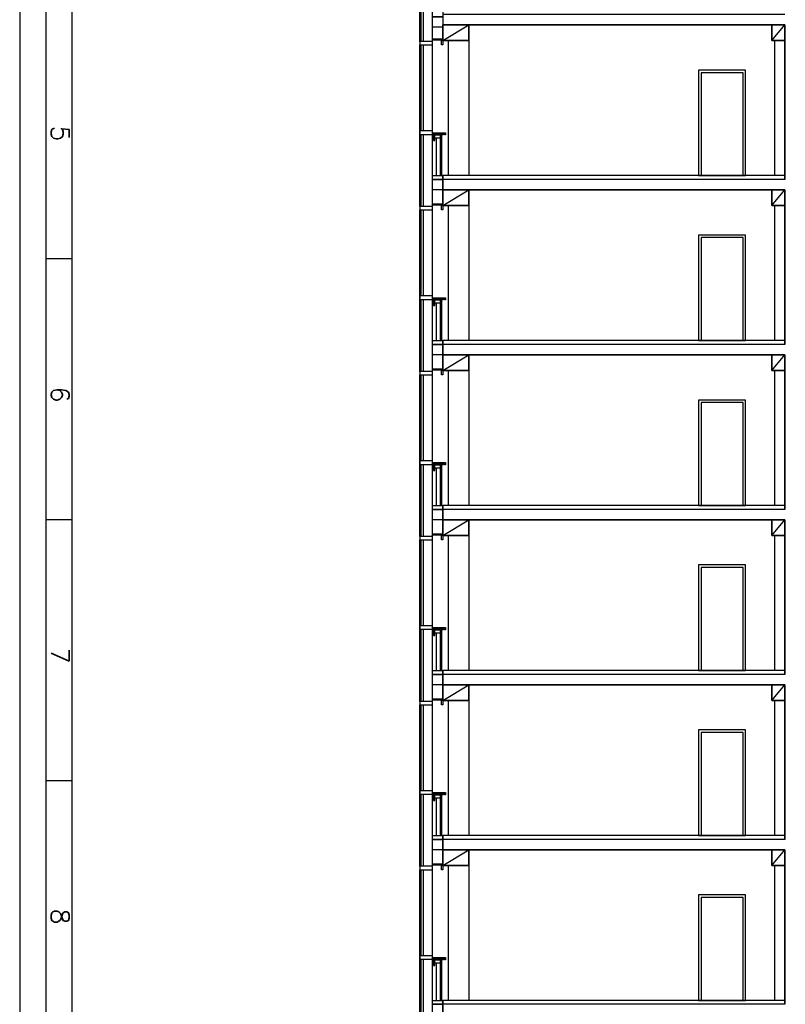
# Model space of a CAD drawing. Header units: millimetres. Extents: x 171 to 266814, y 44 to 350448.
# Tile 72 of 105: x 171 to 14834, y 80213 to 99073. Entities that reach past the tile are written whole.
import ezdxf
from ezdxf.enums import TextEntityAlignment as Align

# ---------------------------------------------------------------- set-up
doc = ezdxf.new("R2010")
doc.units = ezdxf.units.MM
doc.header["$LTSCALE"] = 100
doc.linetypes.add('ČÁRKOVANÁ', pattern=[19.05, 12.7, -6.35])
for name, color, linetype in [('1_RÁMEČEK', 7, 'Continuous'), ('NOVA', 240, 'Continuous'), ('TENKA', 253, 'Continuous'), ('TLUSTA', 2, 'Continuous'), ('ŽB', 3, 'Continuous')]:
    doc.layers.add(name, color=color, linetype=linetype)
doc.layers.add('DVERE', color=7, linetype='Continuous', true_color=0xf00000)
doc.styles.add('ROMANS', font='romans.shx', dxfattribs={"width": 0.75, "oblique": 5, "height": 200})

# ---------------------------------------------------------------- blocks, each defined once
blk = doc.blocks.new('FASADA REZ BLOK 2')
at = {"layer": 'NOVA', "color": 0}
for p, q in [((-175, 670), (-175, 780)), ((-175, 670), (-150, 670)), ((-150, 670), (-150, 715))]:
    blk.add_line(p, q, dxfattribs=at)
for points in [[(-441, 2503), (-200, 2503), (-200, 2568), (-441, 2568)], [(0, 2593), (-200, 2593), (-200, 2618), (0, 2618)], [(0, 2503), (-25, 2503), (-25, 2593), (0, 2593)], [(-441, 788), (-200, 788), (-200, 853), (-441, 853)], [(-200, 820), (50, 820), (50, 780), (30, 780), (30, 800), (-200, 800)], [(-190, 800), (10, 800), (10, 780), (-190, 780)], [(-150, 780), (-50, 780), (-50, 715), (-150, 715)], [(0, -75), (-200, -75), (-200, 0), (0, 0)], [(0, -275), (-200, -275), (-200, -75), (0, -75)]]:
    blk.add_lwpolyline(points, close=True, dxfattribs=at)
for points in [[(-441, -593), (-441, 2503)], [(-411, 853), (-411, 2503)], [(-371, 853), (-371, 2503)], [(-200, -593), (-200, 2503)], [(-411, -593), (-411, 788)], [(-371, -593), (-371, 788)], [(-25, 780), (-25, 0)], [(-125, 715), (-125, 0)], [(-50, 715), (-50, 0)]]:
    blk.add_lwpolyline(points, dxfattribs=at)
blk = doc.blocks.new('fas 3250')
at = {"layer": 'TENKA'}
for points in [[(-441, 2592), (-200, 2592), (-200, 2658), (-441, 2658)], [(-441, 788), (-200, 788), (-200, 852), (-441, 852)], [(-200, 820), (0, 820), (0, 780), (-20, 780), (-20, 800), (-200, 800)], [(-200, 800), (-34, 800), (-34, 780), (-200, 780)], [(-200, 780), (-100, 780), (-100, 715), (-200, 715)], [(0, -120), (-200, -120), (-200, 0), (0, 0)], [(0, -320), (-200, -320), (-200, -120), (0, -120)]]:
    blk.add_lwpolyline(points, close=True, dxfattribs=at)
for points in [[(-441, -593), (-441, 2592)], [(-411, 852), (-411, 2592)], [(-371, 852), (-371, 2592)], [(-200, -593), (-200, 2592)], [(-411, -593), (-411, 788)], [(-371, -593), (-371, 788)], [(-100, 780), (-100, 0)], [(-75, 800), (-75, 0)]]:
    blk.add_lwpolyline(points, dxfattribs=at)

msp = doc.modelspace()

# ---------------------------------------------------------------- linework, layer by layer
at = {"layer": '1_RÁMEČEK', "linetype": 'Continuous'}
for p, q in [((1170.69, 94493.55), (670.69, 94493.55)), ((1170.69, 89493.55), (670.69, 89493.55)), ((1170.69, 84493.55), (670.69, 84493.55))]:
    msp.add_line(p, q, dxfattribs=at)
for points in [[(170.69, 118943.55), (170.69, 43.55), (42170.69, 43.55), (42170.69, 118943.55)], [(670.69, 117443.55), (670.69, 543.55), (41670.69, 543.55), (41670.69, 117443.55)]]:
    msp.add_lwpolyline(points, close=True, dxfattribs=at)
at = {"layer": '1_RÁMEČEK', "color": 140, "linetype": 'Continuous'}
msp.add_lwpolyline([(1170.69, 116943.55), (1170.69, 1043.55), (41170.69, 1043.55), (41170.69, 116943.55)], close=True, dxfattribs=at)
at = {"layer": 'DVERE', "color": 253}
for p, q in [((14073.671, 98108.396), (13173.671, 98108.396)), ((13173.671, 98108.396), (13173.671, 96088.396)), ((14073.671, 96088.396), (14073.671, 98108.396)), ((14023.671, 98058.396), (13223.671, 98058.396)), ((13223.671, 98058.396), (13223.671, 96088.396)), ((14023.671, 96088.396), (14023.671, 98058.396)), ((13173.671, 96088.396), (14073.671, 96088.396)), ((13223.671, 96088.396), (14023.671, 96088.396)), ((14073.671, 94948.396), (13173.671, 94948.396)), ((13173.671, 94948.396), (13173.671, 92928.396)), ((14023.671, 94898.396), (13223.671, 94898.396)), ((13223.671, 94898.396), (13223.671, 92928.396)), ((14023.671, 92928.396), (14023.671, 94898.396)), ((14073.671, 92928.396), (14073.671, 94948.396)), ((13173.671, 92928.396), (14073.671, 92928.396)), ((13223.671, 92928.396), (14023.671, 92928.396)), ((14073.671, 91788.396), (13173.671, 91788.396)), ((13173.671, 91788.396), (13173.671, 89768.396)), ((14023.671, 91738.396), (13223.671, 91738.396)), ((13223.671, 91738.396), (13223.671, 89768.396)), ((14023.671, 89768.396), (14023.671, 91738.396)), ((14073.671, 89768.396), (14073.671, 91788.396)), ((13173.671, 89768.396), (14073.671, 89768.396)), ((13223.671, 89768.396), (14023.671, 89768.396)), ((14073.671, 88628.396), (13173.671, 88628.396)), ((13173.671, 88628.396), (13173.671, 86608.396)), ((14023.671, 88578.396), (13223.671, 88578.396)), ((13223.671, 88578.396), (13223.671, 86608.396)), ((14023.671, 86608.396), (14023.671, 88578.396)), ((14073.671, 86608.396), (14073.671, 88628.396)), ((13173.671, 86608.396), (14073.671, 86608.396)), ((13223.671, 86608.396), (14023.671, 86608.396)), ((14073.671, 85468.396), (13173.671, 85468.396)), ((13173.671, 85468.396), (13173.671, 83448.396)), ((14073.671, 83448.396), (14073.671, 85468.396)), ((14023.671, 85418.396), (13223.671, 85418.396)), ((13223.671, 85418.396), (13223.671, 83448.396)), ((14023.671, 83448.396), (14023.671, 85418.396)), ((13173.671, 83448.396), (14073.671, 83448.396)), ((13223.671, 83448.396), (14023.671, 83448.396)), ((14073.671, 82308.396), (13173.671, 82308.396)), ((13173.671, 82308.396), (13173.671, 80288.396)), ((14023.671, 82258.396), (13223.671, 82258.396)), ((13223.671, 82258.396), (13223.671, 80288.396)), ((14023.671, 80288.396), (14023.671, 82258.396)), ((14073.671, 80288.396), (14073.671, 82308.396)), ((13173.671, 80288.396), (14073.671, 80288.396)), ((13223.671, 80288.396), (14023.671, 80288.396))]:
    msp.add_line(p, q, dxfattribs=at)
at = {"layer": 'NOVA', "color": 253}
for p, q in [((8073.671, 96088.396), (8273.671, 96088.396)), ((8273.671, 96088.396), (8273.671, 96013.396)), ((8273.671, 96013.396), (8273.671, 95813.396))]:
    msp.add_line(p, q, dxfattribs=at)
at = {"layer": 'TENKA', "color": 253}
for p, q in [((8273.671, 98673.396), (8773.671, 98973.396)), ((8773.671, 98973.396), (8773.671, 96088.396)), ((14573.671, 98673.396), (14823.671, 98973.396)), ((14623.671, 98673.396), (14623.671, 96088.396)), ((14823.671, 96013.396), (8273.671, 96013.396)), ((8273.671, 95513.396), (8773.671, 95813.396)), ((8773.671, 95813.396), (8773.671, 92928.396)), ((14573.671, 95513.396), (14823.671, 95813.396)), ((14623.671, 95513.396), (14623.671, 92928.396)), ((14823.671, 92853.396), (8273.671, 92853.396)), ((8273.671, 92353.396), (8773.671, 92653.396)), ((8773.671, 92653.396), (8773.671, 89768.396)), ((14573.671, 92353.396), (14823.671, 92653.396)), ((14623.671, 92353.396), (14623.671, 89768.396)), ((14823.671, 89693.396), (8273.671, 89693.396)), ((8273.671, 89193.396), (8773.671, 89493.396)), ((8773.671, 89493.396), (8773.671, 86608.396)), ((14573.671, 89193.396), (14823.671, 89493.396)), ((14623.671, 89193.396), (14623.671, 86608.396)), ((14823.671, 86533.396), (8273.671, 86533.396)), ((8273.671, 86033.396), (8773.671, 86333.396)), ((8773.671, 86333.396), (8773.671, 83448.396)), ((14573.671, 86033.396), (14823.671, 86333.396)), ((14623.671, 86033.396), (14623.671, 83448.396)), ((14823.671, 83373.396), (8273.671, 83373.396)), ((8273.671, 82873.396), (8773.671, 83173.396)), ((8773.671, 83173.396), (8773.671, 80288.396)), ((14573.671, 82873.396), (14823.671, 83173.396)), ((8373.671, 82873.396), (8373.671, 80288.396)), ((14623.671, 82873.396), (14623.671, 80288.396)), ((14823.671, 80213.396), (8273.671, 80213.396))]:
    msp.add_line(p, q, dxfattribs=at)
at = {"layer": 'TENKA', "color": 253, "ltscale": 10}
msp.add_line((8373.671, 98673.396), (8373.671, 96088.396), dxfattribs=at)
at = {"layer": 'TENKA', "color": 253, "linetype": 'ČÁRKOVANÁ', "ltscale": 10}
for p, q in [((8373.671, 95513.396), (8373.671, 92928.396)), ((8373.671, 92353.396), (8373.671, 89768.396)), ((8373.671, 89193.396), (8373.671, 86608.396)), ((8373.671, 86033.396), (8373.671, 83448.396))]:
    msp.add_line(p, q, dxfattribs=at)
at = {"layer": 'TLUSTA', "color": 253}
for p, q in [((8273.671, 98973.396), (8773.671, 98973.396)), ((8273.671, 98673.396), (8273.671, 98973.396)), ((14823.671, 98973.396), (8273.671, 98973.396)), ((8773.671, 98973.396), (8773.671, 98673.396)), ((14573.671, 98973.396), (14823.671, 98973.396)), ((14573.671, 98673.396), (14573.671, 98973.396)), ((14823.671, 98973.396), (14823.671, 98673.396)), ((14823.671, 98973.396), (14823.671, 96013.396)), ((8773.671, 98673.396), (8273.671, 98673.396)), ((14823.671, 98673.396), (14573.671, 98673.396)), ((14823.671, 96088.396), (8273.671, 96088.396)), ((8273.671, 95813.396), (8273.671, 96088.396)), ((8273.671, 95813.396), (8773.671, 95813.396)), ((8273.671, 95513.396), (8273.671, 95813.396)), ((14823.671, 95813.396), (8273.671, 95813.396)), ((8773.671, 95813.396), (8773.671, 95513.396)), ((14573.671, 95813.396), (14823.671, 95813.396)), ((14573.671, 95513.396), (14573.671, 95813.396)), ((14823.671, 95813.396), (14823.671, 95513.396)), ((14823.671, 95813.396), (14823.671, 92853.368)), ((8773.671, 95513.396), (8273.671, 95513.396)), ((14823.671, 95513.396), (14573.671, 95513.396)), ((14823.671, 92928.396), (8273.671, 92928.396)), ((8273.671, 92653.396), (8273.671, 92928.396)), ((8273.671, 92653.396), (8773.671, 92653.396)), ((8273.671, 92353.396), (8273.671, 92653.396)), ((14823.671, 92653.396), (8273.671, 92653.396)), ((8773.671, 92653.396), (8773.671, 92353.396)), ((14573.671, 92653.396), (14823.671, 92653.396)), ((14573.671, 92353.396), (14573.671, 92653.396)), ((14823.671, 92653.396), (14823.671, 92353.396)), ((14823.671, 92653.396), (14823.671, 89693.368)), ((8773.671, 92353.396), (8273.671, 92353.396)), ((14823.671, 92353.396), (14573.671, 92353.396)), ((14823.671, 89768.396), (8273.671, 89768.396)), ((8273.671, 89493.396), (8273.671, 89768.396)), ((8273.671, 89493.396), (8773.671, 89493.396)), ((8273.671, 89193.396), (8273.671, 89493.396)), ((14823.671, 89493.396), (8273.671, 89493.396)), ((8773.671, 89493.396), (8773.671, 89193.396)), ((14573.671, 89493.396), (14823.671, 89493.396)), ((14573.671, 89193.396), (14573.671, 89493.396)), ((14823.671, 89493.396), (14823.671, 89193.396)), ((14823.671, 89493.396), (14823.671, 86533.368)), ((8773.671, 89193.396), (8273.671, 89193.396)), ((14823.671, 89193.396), (14573.671, 89193.396)), ((14823.671, 86608.396), (8273.671, 86608.396)), ((8273.671, 86333.396), (8273.671, 86608.396)), ((8273.671, 86333.396), (8773.671, 86333.396)), ((8273.671, 86033.396), (8273.671, 86333.396)), ((14823.671, 86333.396), (8273.671, 86333.396)), ((8773.671, 86333.396), (8773.671, 86033.396)), ((14573.671, 86333.396), (14823.671, 86333.396)), ((14573.671, 86033.396), (14573.671, 86333.396)), ((14823.671, 86333.396), (14823.671, 86033.396)), ((14823.671, 86333.396), (14823.671, 83373.368)), ((8773.671, 86033.396), (8273.671, 86033.396)), ((14823.671, 86033.396), (14573.671, 86033.396)), ((14823.671, 83448.396), (8273.671, 83448.396)), ((8273.671, 82873.396), (8273.671, 83448.396)), ((8273.671, 83173.396), (8773.671, 83173.396)), ((14823.671, 83173.396), (8273.671, 83173.396)), ((8773.671, 83173.396), (8773.671, 82873.396)), ((14573.671, 83173.396), (14823.671, 83173.396)), ((14573.671, 82873.396), (14573.671, 83173.396)), ((14823.671, 83173.396), (14823.671, 82873.396)), ((14823.671, 83173.396), (14823.671, 80213.396)), ((8773.671, 82873.396), (8273.671, 82873.396)), ((14823.671, 82873.396), (14573.671, 82873.396)), ((14823.671, 80288.396), (8273.671, 80288.396)), ((8273.671, 79713.396), (8273.671, 80288.396))]:
    msp.add_line(p, q, dxfattribs=at)
at = {"layer": 'ŽB', "color": 253}
for points in [[(14823.671, 99173.396), (8273.671, 99173.396), (8273.671, 98973.396), (14823.671, 98973.396)], [(14823.671, 96013.368), (14823.671, 98973.396)], [(14823.671, 96013.368), (8273.671, 96013.368), (8273.671, 95813.368), (14823.671, 95813.368)], [(14823.671, 92853.368), (14823.671, 95813.396)], [(14823.671, 92853.368), (8273.671, 92853.368), (8273.671, 92653.368), (14823.671, 92653.368)], [(14823.671, 89693.368), (14823.671, 92653.396)], [(14823.671, 89693.368), (8273.671, 89693.368), (8273.671, 89493.368), (14823.671, 89493.368)], [(14823.671, 86533.368), (14823.671, 89493.396)], [(14823.671, 86533.368), (8273.671, 86533.368), (8273.671, 86333.368), (14823.671, 86333.368)], [(14823.671, 83373.368), (14823.671, 86333.396)], [(14823.671, 83373.368), (8273.671, 83373.368), (8273.671, 83173.368), (14823.671, 83173.368)], [(14823.671, 80213.396), (14823.671, 83173.396)]]:
    msp.add_lwpolyline(points, dxfattribs=at)
for points in [[(8273.671, 98673.396), (8773.671, 98673.396), (8773.671, 98973.396), (8273.671, 98973.396)], [(14573.671, 98673.396), (14823.671, 98673.396), (14823.671, 98973.396), (14573.671, 98973.396)], [(8273.671, 95513.368), (8773.671, 95513.368), (8773.671, 95813.368), (8273.671, 95813.368)], [(14573.671, 95513.368), (14823.671, 95513.368), (14823.671, 95813.368), (14573.671, 95813.368)], [(8273.671, 92353.368), (8773.671, 92353.368), (8773.671, 92653.368), (8273.671, 92653.368)], [(14573.671, 92353.368), (14823.671, 92353.368), (14823.671, 92653.368), (14573.671, 92653.368)], [(8273.671, 89193.368), (8773.671, 89193.368), (8773.671, 89493.368), (8273.671, 89493.368)], [(14573.671, 89193.368), (14823.671, 89193.368), (14823.671, 89493.368), (14573.671, 89493.368)], [(8273.671, 86033.368), (8773.671, 86033.368), (8773.671, 86333.368), (8273.671, 86333.368)], [(14573.671, 86033.368), (14823.671, 86033.368), (14823.671, 86333.368), (14573.671, 86333.368)], [(8273.671, 82873.368), (8773.671, 82873.368), (8773.671, 83173.368), (8273.671, 83173.368)], [(14573.671, 82873.368), (14823.671, 82873.368), (14823.671, 83173.368), (14573.671, 83173.368)]]:
    msp.add_lwpolyline(points, close=True, dxfattribs=at)

# ---------------------------------------------------------------- block references
at = {"layer": 'TENKA', "color": 253}
for name, p in [('fas 3250', (8273.671, 99248.396)), ('FASADA REZ BLOK 2', (8273.671, 96088.396)), ('FASADA REZ BLOK 2', (8273.671, 92928.396)), ('FASADA REZ BLOK 2', (8273.671, 89768.396)), ('FASADA REZ BLOK 2', (8273.671, 86608.396)), ('FASADA REZ BLOK 2', (8273.671, 83448.396)), ('FASADA REZ BLOK 2', (8273.671, 80288.396))]:
    msp.add_blockref(name, p, dxfattribs=at)

# ---------------------------------------------------------------- texts
at = {"layer": '1_RÁMEČEK', "linetype": 'Continuous', "style": 'ROMANS'}
for s, p in [('5', (770.69, 96893.55)), ('6', (770.69, 91893.55)), ('7', (770.69, 86893.55)), ('8', (770.69, 81893.55))]:
    msp.add_text(s, height=350, rotation=270, dxfattribs=at).set_placement(p, align=Align.CENTER)

doc.saveas('drawing.dxf')
